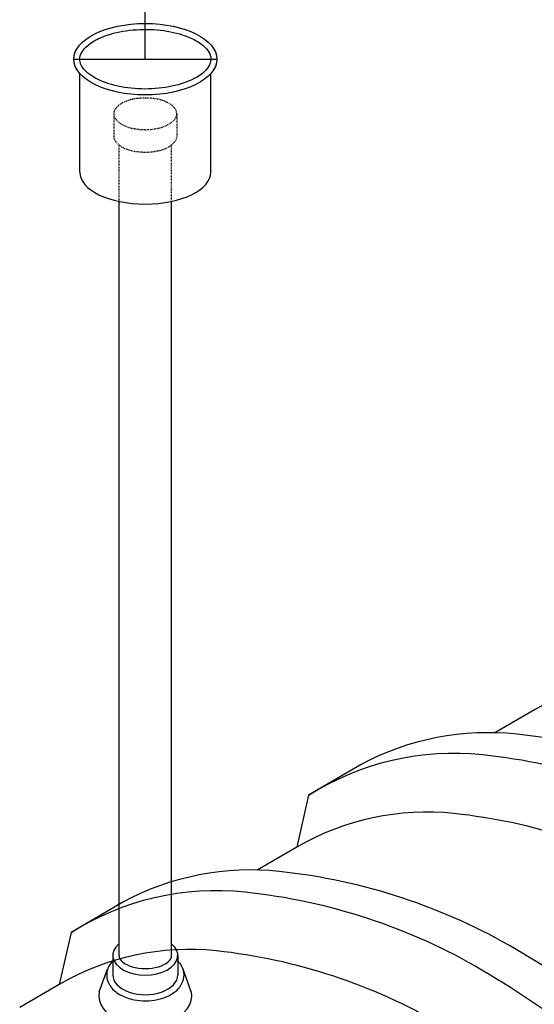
# Model space of a CAD drawing. Extents: x -15981 to -11679, y 2285 to 5601.
# Tile 45 of 103: x -14575 to -14505, y 3418 to 3552. Entities that reach past the tile are written whole.
import ezdxf

# ---------------------------------------------------------------- set-up
doc = ezdxf.new("R2010")
doc.units = 0
doc.header["$MEASUREMENT"] = 0
doc.linetypes.add('CENTER1', pattern=[0.6625, 0.5, -0.075, 0.0125, -0.075])
doc.linetypes.add('HIDDEN5', pattern=[0.05, 0.025, -0.025])
doc.layers.get('DEFPOINTS').update_dxf_attribs({"linetype": 'CONTINUOUS'})
for name, color, linetype in [('CENTERLINE', 3, 'CENTER1'), ('RISERS', 3, 'CONTINUOUS'), ('TANK', 2, 'CONTINUOUS')]:
    doc.layers.add(name, color=color, linetype=linetype)

msp = doc.modelspace()

# ---------------------------------------------------------------- linework, layer by layer
at = {"layer": 'CENTERLINE', "color": 3, "linetype": 'CENTER1'}
msp.add_line((-14557.85, 3546.79, 0), (-14557.85, 3733.18, 0), dxfattribs=at)
at = {"layer": 'DEFPOINTS'}
for p, q in [((-14557.85, 3546.79, 0), (-14557.85, 3568.61, 0)), ((-14567.64, 3546.79, 0), (-14548.05, 3546.79, 0))]:
    msp.add_line(p, q, dxfattribs=at)
at = {"layer": 'RISERS', "linetype": 'Continuous'}
for p, q in [((-14566.82, 3531.34, 0), (-14566.82, 3544.84, 0)), ((-14548.87, 3531.34, 0), (-14548.87, 3544.84, 0)), ((-14561.45, 3424.19, 0), (-14561.45, 3527.34, 0)), ((-14554.25, 3424.21, 0), (-14554.25, 3527.34, 0)), ((-14562.29, 3424.19, 0), (-14562.29, 3421.5, 0)), ((-14553.4, 3424.19, 0), (-14553.4, 3421.51, 0)), ((-14564.15, 3419.19, 0), (-14563.01, 3422.3, 0)), ((-14551.55, 3419.19, 0), (-14552.68, 3422.3, 0))]:
    msp.add_line(p, q, dxfattribs=at)
at = {"layer": 'RISERS', "color": 7, "linetype": 'HIDDEN5'}
for p, q in [((-14562.18, 3539.3, 0), (-14562.17, 3536.23, 0)), ((-14553.54, 3539.32, 0), (-14553.53, 3536.25, 0)), ((-14561.45, 3527.34, 0), (-14561.45, 3535.1, 0)), ((-14554.25, 3527.29, 0), (-14554.25, 3535.07, 0))]:
    msp.add_line(p, q, dxfattribs=at)
at = {"layer": 'RISERS', "color": 7, "linetype": 'HIDDEN5', "elevation": 0}
msp.add_lwpolyline([(-14557.86, 3541.47, 0.05), (-14559.61, 3541.31, 0.06), (-14560.92, 3540.84, 0.1), (-14561.91, 3540.04, 0.17), (-14562.18, 3539.3, 0.17), (-14561.9, 3538.58, 0.1), (-14560.91, 3537.79, 0.06), (-14559.6, 3537.33, 0.05), (-14557.85, 3537.15, 0.05), (-14556.11, 3537.34, 0.06), (-14554.79, 3537.81, 0.1), (-14553.8, 3538.6, 0.17), (-14553.54, 3539.32, 0.17), (-14553.81, 3540.06, 0.1), (-14554.8, 3540.85, 0.06), (-14556.11, 3541.32, 0.05)], format="xyb", close=True, dxfattribs=at)
msp.add_lwpolyline([(-14562.17, 3536.23, 0.17), (-14561.9, 3535.51, 0.1), (-14560.9, 3534.7, 0.06), (-14559.59, 3534.25, 0.05), (-14557.84, 3534.08, 0.05), (-14556.1, 3534.26, 0.06), (-14554.78, 3534.71, 0.1), (-14553.8, 3535.52, 0.17), (-14553.53, 3536.25, 0.17)], format="xyb", dxfattribs=at)
at = {"layer": 'RISERS'}
msp.add_ellipse((-14557.85, 3546.79, 0), major_axis=(-9.79, 0), ratio=0.499687, dxfattribs=at)
msp.add_ellipse((-14557.85, 3531.34, 0), major_axis=(8.98, 0), ratio=0.485856, start_param=3.141593, end_param=6.283185, dxfattribs=at)
at = {"layer": 'RISERS', "linetype": 'Continuous'}
for centre, major_axis, ratio, start_param, end_param in [((-14557.85, 3424.19, 0), (-4.45, 0), 0.60524, 5.655829, 10.052134), ((-14557.85, 3424.19, 0), (-3.6, 0), 0.49764, 0, 3.141593), ((-14557.85, 3421.51, 0), (-4.45, 0), 0.60524, 6.283185, 9.424778), ((-14557.85, 3418.65, 0), (6.36, 0), 0.643466, 3.008833, 6.415247)]:
    msp.add_ellipse(centre, major_axis=major_axis, ratio=ratio, start_param=start_param, end_param=end_param, dxfattribs=at)
at = {"layer": 'RISERS'}
msp.add_open_spline([(-14566.82, 3546.79, 0), (-14566.82, 3546.56, 0), (-14566.77, 3546.32, 0), (-14566.55, 3545.82, 0), (-14566.38, 3545.55, 0), (-14565.89, 3545.02, 0), (-14565.57, 3544.76, 0), (-14564.47, 3544.04, 0), (-14563.52, 3543.62, 0), (-14561.35, 3543.01, 0), (-14560.11, 3542.81, 0), (-14557.59, 3542.67, 0), (-14556.3, 3542.74, 0), (-14553.88, 3543.11, 0), (-14552.76, 3543.42, 0), (-14551.1, 3544.12, 0), (-14550.5, 3544.48, 0), (-14549.65, 3545.16, 0), (-14549.36, 3545.48, 0), (-14548.99, 3546.1, 0), (-14548.9, 3546.39, 0), (-14548.85, 3546.95, 0), (-14548.9, 3547.23, 0), (-14549.17, 3547.82, 0), (-14549.39, 3548.14, 0), (-14550.04, 3548.77, 0), (-14550.47, 3549.08, 0), (-14551.49, 3549.65, 0), (-14552.09, 3549.9, 0), (-14553.8, 3550.46, 0), (-14554.99, 3550.69, 0), (-14557.48, 3550.91, 0), (-14558.78, 3550.89, 0), (-14561.23, 3550.6, 0), (-14562.4, 3550.33, 0), (-14564.19, 3549.67, 0), (-14564.87, 3549.31, 0), (-14565.85, 3548.61, 0), (-14566.18, 3548.28, 0), (-14566.64, 3547.63, 0), (-14566.76, 3547.33, 0), (-14566.82, 3546.95, 0), (-14566.82, 3546.87, 0), (-14566.82, 3546.79, 0)], degree=3, knots=[0, 0, 0, 0, 0.217112, 0.217112, 0.434225, 0.434225, 0.651337, 0.651337, 1.057335, 1.057335, 1.463333, 1.463333, 1.869331, 1.869331, 2.275329, 2.275329, 2.587137, 2.587137, 2.845189, 2.845189, 3.103241, 3.103241, 3.361294, 3.361294, 3.619346, 3.619346, 3.877398, 3.877398, 4.13545, 4.13545, 4.540089, 4.540089, 4.944729, 4.944729, 5.349368, 5.349368, 5.675074, 5.675074, 5.942396, 5.942396, 6.209717, 6.209717, 6.283185, 6.283185, 6.283185, 6.283185], dxfattribs=at)
at = {"layer": 'RISERS', "linetype": 'Continuous'}
msp.add_open_spline([(-14562.29, 3423.46, 0), (-14562.58, 3423.16, 0), (-14562.81, 3422.82, 0), (-14563.08, 3422.15, 0), (-14563.14, 3421.83, 0), (-14563.14, 3421.51, 0), (-14563.14, 3421.22, 0), (-14563.09, 3420.92, 0), (-14562.89, 3420.37, 0), (-14562.74, 3420.11, 0), (-14562.21, 3419.42, 0), (-14561.74, 3419.04, 0), (-14560.66, 3418.46, 0), (-14560.03, 3418.25, 0), (-14558.34, 3417.92, 0), (-14557.22, 3417.92, 0), (-14555.16, 3418.36, 0), (-14554.23, 3418.79, 0), (-14553.25, 3419.69, 0), (-14553, 3420.02, 0), (-14552.65, 3420.73, 0), (-14552.55, 3421.12, 0), (-14552.55, 3421.92, 0), (-14552.65, 3422.31, 0), (-14552.98, 3422.96, 0), (-14553.17, 3423.22, 0), (-14553.4, 3423.46, 0)], degree=3, knots=[5.753765, 5.753765, 5.753765, 5.753765, 6.049788, 6.049788, 6.283185, 6.283185, 6.283185, 6.498982, 6.498982, 6.714779, 6.714779, 7.12787, 7.12787, 7.54096, 7.54096, 8.193187, 8.193187, 8.845413, 8.845413, 9.136468, 9.136468, 9.427523, 9.427523, 9.718577, 9.718577, 9.954222, 9.954222, 9.954222, 9.954222], dxfattribs=at)
at = {"layer": 'TANK', "elevation": 0}
for points in [[(-14397.94, 3273.99, 0.158496), (-14383.26, 3290.52, 0.106395), (-14376.77, 3322.35, 0.071312), (-14382.09, 3356.73, 0.017305), (-14386.28, 3368.97, 0.040291), (-14399.25, 3396.13, 0.057637), (-14424.95, 3430.57, 0.071312), (-14452.18, 3452.23, 0.106395), (-14483.03, 3462.38, 0.159299), (-14504.55, 3457.78), (-14509.97, 3454.65)], [(-14402.11, 3273.78, 0.106395), (-14395.29, 3307.23, 0.071312), (-14400.87, 3343.37, 0.019282), (-14405.84, 3357.68, 0.038312), (-14418.91, 3384.77, 0.044515), (-14439.01, 3413.32, 0.013151), (-14445.9, 3421.02, 0.071312), (-14474.51, 3443.79, 0.106395), (-14506.94, 3454.45, 0.149431), (-14528.3, 3450.32), (-14535.48, 3446.11), (-14537.09, 3439)], [(-14535.48, 3446.11, -0.16913), (-14511.64, 3451.67, -0.106395), (-14479.21, 3441.01, -0.071312), (-14450.6, 3418.24, -0.016688), (-14441.96, 3408.37, -0.040957), (-14423.61, 3381.99, -0.038238), (-14410.57, 3354.95, -0.019356), (-14405.57, 3340.59, -0.071312), (-14399.99, 3304.45, -0.106395), (-14406.81, 3271, -0.085174)], [(-14430.49, 3255.2, 0.158496), (-14415.8, 3271.73, 0.106395), (-14409.32, 3303.56, 0.071312), (-14414.63, 3337.94, 0.017305), (-14418.83, 3350.19, 0.040291), (-14431.79, 3377.34, 0.057637), (-14457.49, 3411.78, 0.071312), (-14484.72, 3433.45, 0.106395), (-14515.58, 3443.6, 0.159299), (-14537.09, 3439), (-14542.51, 3435.86)], [(-14429.26, 3272.35, 0.04993), (-14427.83, 3288.45, 0.071312), (-14433.41, 3324.58, 0.019282), (-14438.38, 3338.89, 0.038312), (-14451.45, 3365.98, 0.044515), (-14471.55, 3394.53, 0.013151), (-14478.44, 3402.23, 0.071312), (-14507.05, 3425, 0.106395), (-14539.48, 3435.67, 0.149431), (-14560.84, 3431.54), (-14568.02, 3427.32), (-14569.63, 3420.21)], [(-14568.02, 3427.32, -0.16913), (-14544.18, 3432.88, -0.106395), (-14511.75, 3422.22, -0.071312), (-14483.14, 3399.45, -0.016688), (-14474.51, 3389.59, -0.040957), (-14456.15, 3363.2, -0.038238), (-14443.11, 3336.17, -0.019356), (-14438.11, 3321.8, -0.071312), (-14432.53, 3285.66, -0.049699), (-14433.95, 3269.64, -0.032043)], [(-14561.66, 3430.54, -0.001544), (-14561.45, 3430.62)], [(-14444.61, 3263.49, 0.069841), (-14441.86, 3284.77, 0.071312), (-14447.17, 3319.16, 0.017305), (-14451.37, 3331.4, 0.040291), (-14464.33, 3358.55, 0.057637), (-14490.03, 3392.99, 0.071312), (-14517.26, 3414.66, 0.106395), (-14548.12, 3424.81, 0.159299), (-14569.63, 3420.21), (-14575.05, 3417.07)]]:
    msp.add_lwpolyline(points, format="xyb", dxfattribs=at)
msp.add_lwpolyline([(-14561.45, 3431.18), (-14561.66, 3431.06)], dxfattribs=at)

doc.saveas('drawing.dxf')
